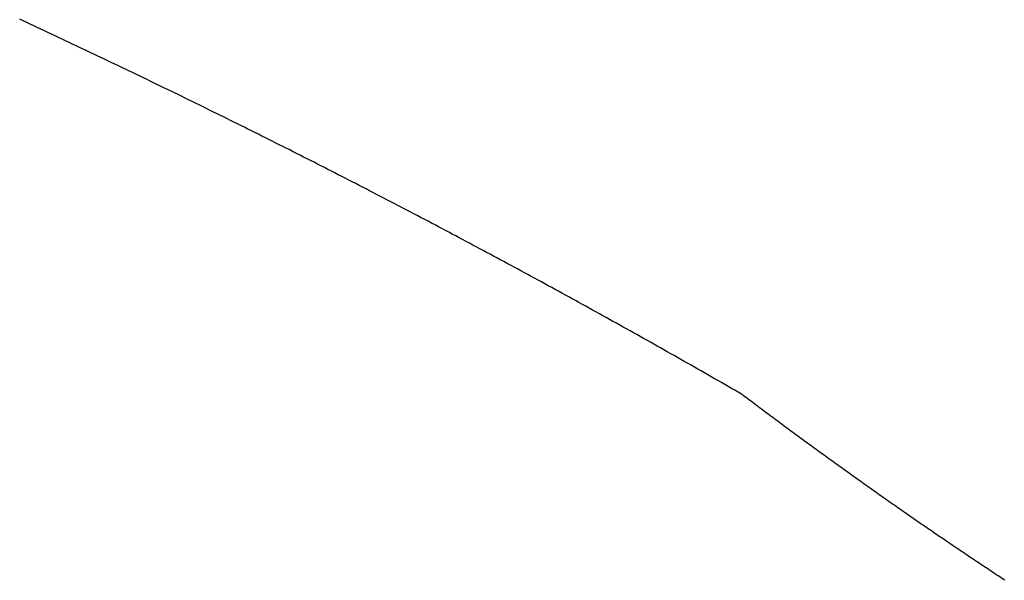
# Model space of a CAD drawing. Header units: feet. Extents: x 1609737 to 1611449, y 574802 to 575794.
# Tile 59 of 256: x 1610372.69 to 1610385.65, y 575035.2 to 575042.58. Entities that reach past the tile are written whole.
import ezdxf

# ---------------------------------------------------------------- set-up
doc = ezdxf.new("R2010")
doc.units = ezdxf.units.FT
doc.header["$MEASUREMENT"] = 0
doc.layers.add('C-VOID FILLED RIPRAP', color=23, linetype='Continuous')

msp = doc.modelspace()

# ---------------------------------------------------------------- linework, layer by layer
at = {"layer": 'C-VOID FILLED RIPRAP', "linetype": 'Continuous'}
msp.add_lwpolyline([(1610385.658, 575035.204), (1610385.636, 575035.219), (1610385.613, 575035.234), (1610385.591, 575035.249), (1610385.568, 575035.263), (1610385.545, 575035.278), (1610385.523, 575035.293), (1610385.5, 575035.308), (1610385.478, 575035.323), (1610385.455, 575035.338), (1610385.433, 575035.353), (1610385.41, 575035.368), (1610385.388, 575035.383), (1610385.365, 575035.398), (1610385.342, 575035.413), (1610385.32, 575035.428), (1610385.297, 575035.443), (1610385.275, 575035.458), (1610385.252, 575035.473), (1610385.23, 575035.488), (1610385.207, 575035.503), (1610385.185, 575035.518), (1610385.163, 575035.534), (1610385.14, 575035.549), (1610385.118, 575035.564), (1610385.095, 575035.579), (1610385.073, 575035.594), (1610385.05, 575035.609), (1610385.028, 575035.624), (1610385.005, 575035.639), (1610384.983, 575035.655), (1610384.961, 575035.67), (1610384.938, 575035.685), (1610384.916, 575035.7), (1610384.893, 575035.715), (1610384.871, 575035.731), (1610384.849, 575035.746), (1610384.826, 575035.761), (1610384.804, 575035.776), (1610384.782, 575035.791), (1610384.759, 575035.807), (1610384.737, 575035.822), (1610384.715, 575035.837), (1610384.692, 575035.853), (1610384.67, 575035.868), (1610384.648, 575035.883), (1610384.625, 575035.898), (1610384.603, 575035.914), (1610384.581, 575035.929), (1610384.558, 575035.944), (1610384.536, 575035.96), (1610384.514, 575035.975), (1610384.492, 575035.99), (1610384.469, 575036.006), (1610384.447, 575036.021), (1610384.425, 575036.037), (1610384.403, 575036.052), (1610384.38, 575036.067), (1610384.358, 575036.083), (1610384.336, 575036.098), (1610384.314, 575036.114), (1610384.291, 575036.129), (1610384.269, 575036.145), (1610384.247, 575036.16), (1610384.225, 575036.176), (1610384.203, 575036.191), (1610384.181, 575036.206), (1610384.158, 575036.222), (1610384.136, 575036.237), (1610384.114, 575036.253), (1610384.092, 575036.269), (1610384.07, 575036.284), (1610384.048, 575036.3), (1610384.026, 575036.315), (1610384.003, 575036.331), (1610383.981, 575036.346), (1610383.959, 575036.362), (1610383.937, 575036.377), (1610383.915, 575036.393), (1610383.893, 575036.409), (1610383.871, 575036.424), (1610383.849, 575036.44), (1610383.827, 575036.456), (1610383.805, 575036.471), (1610383.783, 575036.487), (1610383.761, 575036.503), (1610383.739, 575036.518), (1610383.717, 575036.534), (1610383.695, 575036.55), (1610383.673, 575036.565), (1610383.651, 575036.581), (1610383.629, 575036.597), (1610383.607, 575036.612), (1610383.585, 575036.628), (1610383.563, 575036.644), (1610383.541, 575036.66), (1610383.519, 575036.675), (1610383.497, 575036.691), (1610383.475, 575036.707), (1610383.453, 575036.723), (1610383.431, 575036.739), (1610383.409, 575036.754), (1610383.387, 575036.77), (1610383.365, 575036.786), (1610383.343, 575036.802), (1610383.322, 575036.818), (1610383.3, 575036.834), (1610383.278, 575036.849), (1610383.256, 575036.865), (1610383.234, 575036.881), (1610383.212, 575036.897), (1610383.19, 575036.913), (1610383.169, 575036.929), (1610383.147, 575036.945), (1610383.125, 575036.961), (1610383.103, 575036.977), (1610383.081, 575036.993), (1610383.059, 575037.008), (1610383.038, 575037.024), (1610383.016, 575037.04), (1610382.994, 575037.056), (1610382.972, 575037.072), (1610382.951, 575037.088), (1610382.929, 575037.104), (1610382.907, 575037.12), (1610382.885, 575037.136), (1610382.864, 575037.152), (1610382.842, 575037.168), (1610382.82, 575037.185), (1610382.798, 575037.201), (1610382.777, 575037.217), (1610382.755, 575037.233), (1610382.733, 575037.249), (1610382.712, 575037.265), (1610382.69, 575037.281), (1610382.668, 575037.297), (1610382.647, 575037.313), (1610382.625, 575037.329), (1610382.603, 575037.345), (1610382.582, 575037.362), (1610382.56, 575037.378), (1610382.538, 575037.394), (1610382.517, 575037.41), (1610382.495, 575037.426), (1610382.473, 575037.442), (1610382.452, 575037.459), (1610382.43, 575037.475), (1610382.409, 575037.491), (1610382.387, 575037.507), (1610382.366, 575037.524), (1610382.344, 575037.54), (1610382.322, 575037.556), (1610382.301, 575037.572), (1610382.279, 575037.589), (1610382.258, 575037.605), (1610382.236, 575037.621), (1610382.215, 575037.637), (1610382.204, 575037.646), (1610382.199, 575037.65), (1610382.196, 575037.652), (1610382.193, 575037.654), (1610382.149, 575037.679), (1610382.104, 575037.705), (1610382.06, 575037.73), (1610382.016, 575037.756), (1610381.971, 575037.781), (1610381.927, 575037.807), (1610381.882, 575037.832), (1610381.838, 575037.858), (1610381.794, 575037.883), (1610381.749, 575037.909), (1610381.705, 575037.934), (1610381.66, 575037.959), (1610381.616, 575037.985), (1610381.571, 575038.01), (1610381.527, 575038.035), (1610381.482, 575038.061), (1610381.438, 575038.086), (1610381.393, 575038.111), (1610381.349, 575038.136), (1610381.304, 575038.162), (1610381.26, 575038.187), (1610381.215, 575038.212), (1610381.171, 575038.237), (1610381.126, 575038.262), (1610381.081, 575038.288), (1610381.037, 575038.313), (1610380.992, 575038.338), (1610380.947, 575038.363), (1610380.903, 575038.388), (1610380.858, 575038.413), (1610380.813, 575038.438), (1610380.769, 575038.463), (1610380.724, 575038.488), (1610380.679, 575038.513), (1610380.635, 575038.538), (1610380.59, 575038.563), (1610380.545, 575038.588), (1610380.5, 575038.612), (1610380.456, 575038.637), (1610380.411, 575038.662), (1610380.366, 575038.687), (1610380.321, 575038.712), (1610380.276, 575038.737), (1610380.232, 575038.761), (1610380.187, 575038.786), (1610380.142, 575038.811), (1610380.097, 575038.836), (1610380.052, 575038.86), (1610380.007, 575038.885), (1610379.963, 575038.91), (1610379.918, 575038.934), (1610379.873, 575038.959), (1610379.828, 575038.984), (1610379.783, 575039.008), (1610379.738, 575039.033), (1610379.693, 575039.057), (1610379.648, 575039.082), (1610379.603, 575039.106), (1610379.558, 575039.131), (1610379.513, 575039.155), (1610379.468, 575039.18), (1610379.423, 575039.204), (1610379.378, 575039.229), (1610379.333, 575039.253), (1610379.288, 575039.277), (1610379.243, 575039.302), (1610379.198, 575039.326), (1610379.153, 575039.35), (1610379.108, 575039.375), (1610379.062, 575039.399), (1610379.017, 575039.423), (1610378.972, 575039.448), (1610378.927, 575039.472), (1610378.882, 575039.496), (1610378.837, 575039.52), (1610378.792, 575039.544), (1610378.746, 575039.568), (1610378.701, 575039.593), (1610378.656, 575039.617), (1610378.611, 575039.641), (1610378.566, 575039.665), (1610378.52, 575039.689), (1610378.475, 575039.713), (1610378.43, 575039.737), (1610378.384, 575039.761), (1610378.339, 575039.785), (1610378.294, 575039.809), (1610378.249, 575039.833), (1610378.203, 575039.857), (1610378.158, 575039.881), (1610378.113, 575039.905), (1610378.067, 575039.929), (1610378.022, 575039.952), (1610377.977, 575039.976), (1610377.931, 575040), (1610377.886, 575040.024), (1610377.84, 575040.048), (1610377.795, 575040.071), (1610377.75, 575040.095), (1610377.704, 575040.119), (1610377.659, 575040.143), (1610377.613, 575040.166), (1610377.568, 575040.19), (1610377.522, 575040.214), (1610377.477, 575040.237), (1610377.431, 575040.261), (1610377.386, 575040.284), (1610377.34, 575040.308), (1610377.295, 575040.332), (1610377.249, 575040.355), (1610377.204, 575040.379), (1610377.158, 575040.402), (1610377.113, 575040.426), (1610377.067, 575040.449), (1610377.021, 575040.472), (1610376.976, 575040.496), (1610376.93, 575040.519), (1610376.884, 575040.543), (1610376.839, 575040.566), (1610376.793, 575040.589), (1610376.748, 575040.613), (1610376.702, 575040.636), (1610376.656, 575040.659), (1610376.611, 575040.682), (1610376.565, 575040.706), (1610376.519, 575040.729), (1610376.473, 575040.752), (1610376.428, 575040.775), (1610376.382, 575040.799), (1610376.336, 575040.822), (1610376.29, 575040.845), (1610376.245, 575040.868), (1610376.199, 575040.891), (1610376.153, 575040.914), (1610376.107, 575040.937), (1610376.062, 575040.96), (1610376.016, 575040.983), (1610375.97, 575041.006), (1610375.924, 575041.029), (1610375.878, 575041.052), (1610375.832, 575041.075), (1610375.786, 575041.098), (1610375.741, 575041.121), (1610375.695, 575041.144), (1610375.649, 575041.167), (1610375.603, 575041.189), (1610375.557, 575041.212), (1610375.511, 575041.235), (1610375.465, 575041.258), (1610375.419, 575041.281), (1610375.373, 575041.303), (1610375.327, 575041.326), (1610375.281, 575041.349), (1610375.235, 575041.371), (1610375.189, 575041.394), (1610375.143, 575041.417), (1610375.097, 575041.439), (1610375.051, 575041.462), (1610375.005, 575041.485), (1610374.959, 575041.507), (1610374.913, 575041.53), (1610374.867, 575041.552), (1610374.821, 575041.575), (1610374.775, 575041.597), (1610374.729, 575041.62), (1610374.683, 575041.642), (1610374.636, 575041.665), (1610374.59, 575041.687), (1610374.544, 575041.709), (1610374.498, 575041.732), (1610374.452, 575041.754), (1610374.406, 575041.776), (1610374.36, 575041.799), (1610374.313, 575041.821), (1610374.267, 575041.843), (1610374.221, 575041.866), (1610374.175, 575041.888), (1610374.129, 575041.91), (1610374.082, 575041.932), (1610374.036, 575041.954), (1610373.99, 575041.977), (1610373.944, 575041.999), (1610373.897, 575042.021), (1610373.851, 575042.043), (1610373.805, 575042.065), (1610373.758, 575042.087), (1610373.712, 575042.109), (1610373.666, 575042.131), (1610373.619, 575042.153), (1610373.573, 575042.175), (1610373.527, 575042.197), (1610373.48, 575042.219), (1610373.434, 575042.241), (1610373.388, 575042.263), (1610373.341, 575042.285), (1610373.295, 575042.307), (1610373.248, 575042.329), (1610373.202, 575042.35), (1610373.156, 575042.372), (1610373.109, 575042.394), (1610373.063, 575042.416), (1610373.016, 575042.437), (1610372.97, 575042.459), (1610372.923, 575042.481), (1610372.877, 575042.503), (1610372.83, 575042.524), (1610372.784, 575042.546), (1610372.737, 575042.568), (1610372.691, 575042.589)], dxfattribs=at)

doc.saveas('drawing.dxf')
